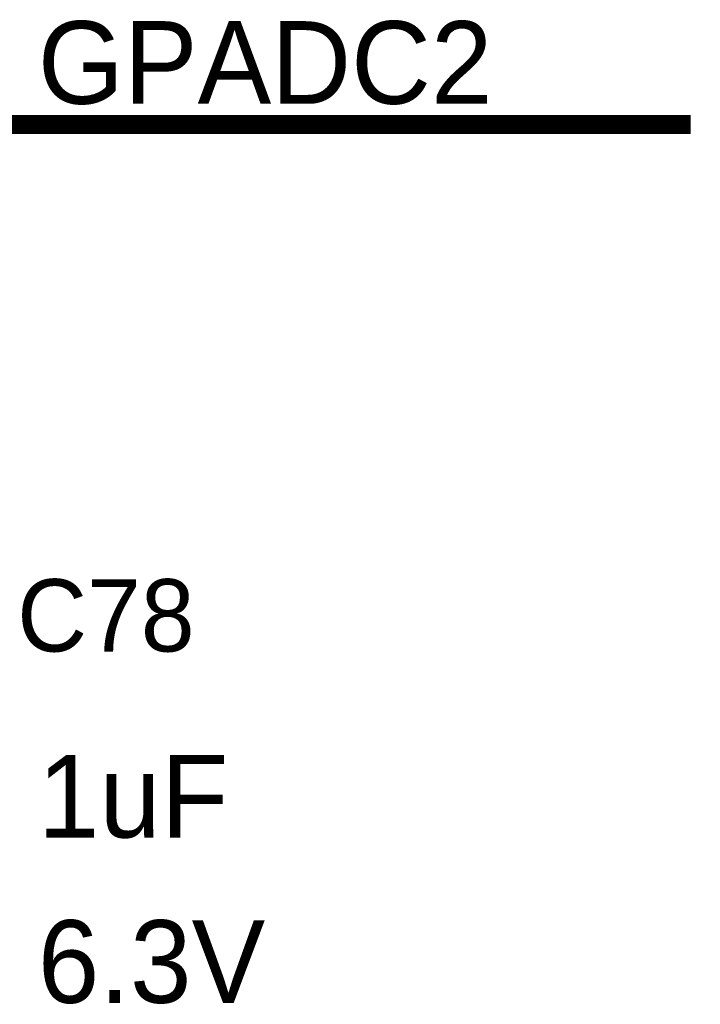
# Model space of a CAD drawing. Header units: inches. Extents: x 0 to 17, y 0 to 11.
# Tile 37 of 256: x 2.088 to 2.506, y 4.96 to 5.564. Entities that reach past the tile are written whole.
import ezdxf

# ---------------------------------------------------------------- set-up
doc = ezdxf.new("R2010")
doc.units = ezdxf.units.IN
doc.header["$MEASUREMENT"] = 0
doc.layers.add('Sheet', color=255, linetype='Continuous')

msp = doc.modelspace()

# ---------------------------------------------------------------- linework, layer by layer
at = {"layer": 'Sheet'}
msp.add_lwpolyline([(1.70079, 5.5, 0.0118, 0.0118, 0), (2.00051, 5.5, 0.0118, 0.0118, 0), (2.50044, 5.5, 0.0118, 0.0118, 0)], format="xyseb", dxfattribs=at)

# ---------------------------------------------------------------- texts
for s, height, p in [('GPADC2', 0.05075, (2.09963, 5.51269)), ('C78', 0.044406, (2.08694, 5.17647)), ('1uF', 0.05075, (2.09963, 5.06228)), ('6.3V', 0.05075, (2.09963, 4.96078))]:
    msp.add_text(s, height=height, dxfattribs=at).set_placement(p)

doc.saveas('drawing.dxf')
